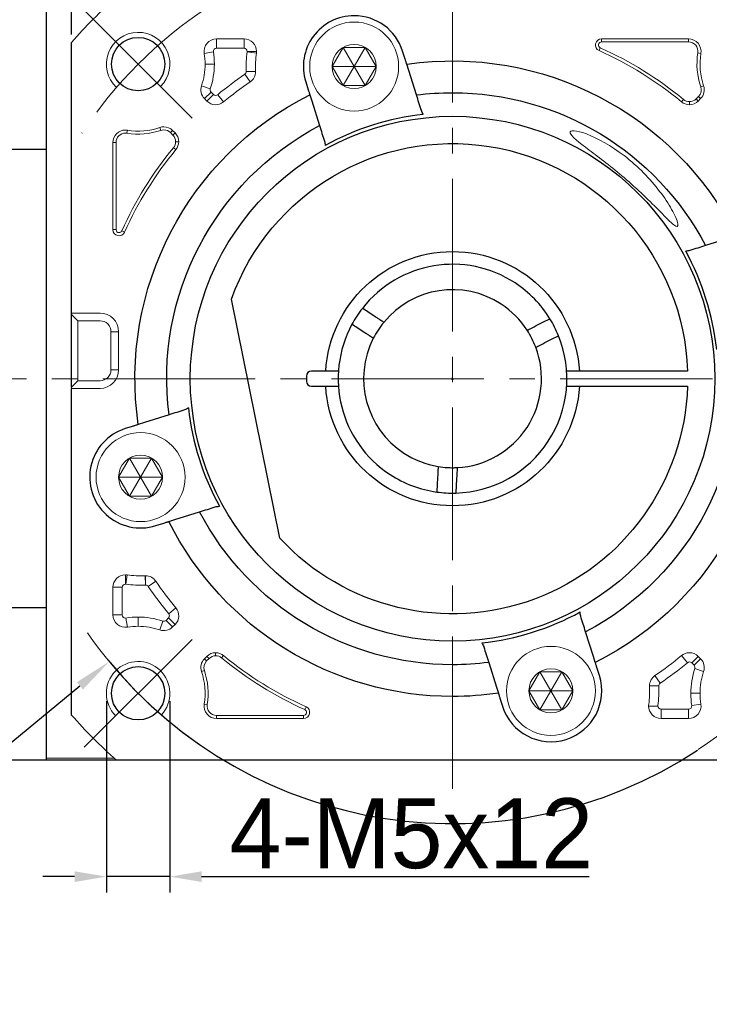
# Model space of a CAD drawing. Header units: millimetres. Extents: x 2035 to 2519, y 1001 to 1341.
# Tile 5 of 9: x 2247 to 2301, y 1225 to 1302. Entities that reach past the tile are written whole.
import ezdxf

# ---------------------------------------------------------------- set-up
doc = ezdxf.new("R2010")
doc.units = ezdxf.units.MM
doc.header["$PDSIZE"] = -5
doc.linetypes.add('点画线', pattern=[18, 12, -2, 2, -2])
doc.layers.get('0').update_dxf_attribs({"lineweight": 18})
doc.layers.get('Defpoints').update_dxf_attribs({"lineweight": 18})
for name, color, linetype, lineweight in [('7中心线层', 7, '点画线', 18), ('尺寸线', 7, 'Continuous', 18), ('尺寸线层', 3, 'Continuous', 18), ('粗实线', 7, 'Continuous', 50), ('细实线', 7, 'Continuous', 18)]:
    doc.layers.add(name, color=color, linetype=linetype, lineweight=lineweight)
doc.styles.add('工程字', font='txt')
doc.dimstyles.new('DIMSTYLE_17', dxfattribs={"dimtxt": 8, "dimasz": 12, "dimexe": 0.18, "dimexo": 0.0625, "dimgap": 0.09, "dimtad": 1, "dimtih": 1, "dimtoh": 1, "dimdec": 3, "dimdsep": 46, "dimtxsty": 'Standard', "dimblk": '_CAXARROW', "dimcen": 0.09, "dimdle": 24, "dimadec": 0, "dimazin": 0, "dimtfac": 0.7, "dimtdec": 3, "dimtofl": 0, "dimtmove": 0, "dimatfit": 3, "dimfxl": 1, "dimtolj": 1, "dimarcsym": 0})
doc.dimstyles.new('ISO-25', dxfattribs={"dimtxt": 5.5, "dimasz": 1, "dimexe": 1.25, "dimexo": 0.625, "dimtad": 1, "dimtxsty": '工程字', "dimcen": 2.5, "dimdle": 2, "dimadec": 0, "dimazin": 0, "dimtfac": 1, "dimtmove": 0, "dimatfit": 3, "dimfxl": 1, "dimarcsym": 0})
doc.dimstyles.new('副本 ISO-25', dxfattribs={"dimtxt": 5.5, "dimasz": 2.5, "dimexe": 1.25, "dimexo": 0.625, "dimtad": 1, "dimtxsty": '工程字', "dimcen": 2.5, "dimdle": 5, "dimadec": 0, "dimazin": 0, "dimtfac": 1, "dimtmove": 0, "dimatfit": 3, "dimfxl": 1, "dimtolj": 1, "dimarcsym": 0})

# ---------------------------------------------------------------- blocks, each defined once
blk = doc.blocks.new('*D85')
at = {"layer": 'Defpoints', "color": 0}
for p in [(2128.944, 1223.931), (2128.944, 1179.566), (2310.946, 1149.95)]:
    blk.add_point(p, dxfattribs=at)
at = {"layer": '尺寸线层', "color": 0, "lineweight": -2}
for p, q in [((2128.944, 1180.191), (2128.944, 1225.181)), ((2310.946, 1150.575), (2310.946, 1225.181)), ((2307.446, 1223.931), (2132.444, 1223.931))]:
    blk.add_line(p, q, dxfattribs=at)
at = {"layer": '尺寸线层', "color": 0}
for points in [[(2132.444, 1224.514), (2132.444, 1223.348), (2128.944, 1223.931)], [(2307.446, 1223.348), (2307.446, 1224.514), (2310.946, 1223.931)]]:
    blk.add_solid(points, dxfattribs=at)
at = {"layer": '尺寸线层', "color": 0, "insert": (2219.945, 1227.131), "char_height": 4, "attachment_point": 5, "style": '工程字'}
blk.add_mtext('182', dxfattribs=at)
blk = doc.blocks.new('*D107')
at = {"layer": 'Defpoints', "color": 0}
for p in [(2253.694, 1249.201), (2258.694, 1249.201), (2253.694, 1234.778)]:
    blk.add_point(p, dxfattribs=at)
at = {"layer": '尺寸线层', "color": 0, "lineweight": -2}
for p, q in [((2253.694, 1248.576), (2253.694, 1233.528)), ((2258.694, 1248.576), (2258.694, 1233.528)), ((2251.194, 1234.778), (2248.694, 1234.778)), ((2258.694, 1234.778), (2253.694, 1234.778)), ((2261.194, 1234.778), (2291.707, 1234.778))]:
    blk.add_line(p, q, dxfattribs=at)
at = {"layer": '尺寸线层', "color": 0}
for points in [[(2251.194, 1234.361), (2251.194, 1235.194), (2253.694, 1234.778)], [(2261.194, 1235.194), (2261.194, 1234.361), (2258.694, 1234.778)]]:
    blk.add_solid(points, dxfattribs=at)
at = {"layer": '尺寸线层', "color": 0, "insert": (2277.701, 1238.153), "char_height": 5.5, "attachment_point": 5, "style": '工程字'}
blk.add_mtext('\\A1;4-M5x12', dxfattribs=at)
blk = doc.blocks.new('_CAXARROW')
blk.add_hatch(color=0).paths.add_polyline_path([(0, 0), (-1, 0.125), (-1, -0.125)], flags=0)
blk = doc.blocks.new('*D108')
at = {"layer": 'Defpoints', "color": 0}
for p in [(2307.959, 1296.202), (2253.927, 1251.699)]:
    blk.add_point(p, dxfattribs=at)
at = {"layer": '尺寸线层', "color": 0, "linetype": 'Continuous', "lineweight": -2}
for p, q in [((2280.853, 1273.95), (2281.033, 1273.95)), ((2280.943, 1273.86), (2280.943, 1274.04)), ((2234.105, 1235.373), (2251.611, 1249.792)), ((2223.957, 1235.373), (2234.105, 1235.373))]:
    blk.add_line(p, q, dxfattribs=at)
blk.add_arc((2280.943, 1273.95), 35, 219.18124, 303.41935, dxfattribs=at)
at = {"layer": '尺寸线层', "color": 0, "lineweight": -2, "xscale": 3, "yscale": 3, "zscale": 3, "rotation": 39.47590187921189}
blk.add_blockref('_CAXARROW', (2253.927, 1251.699), dxfattribs=at)
at = {"layer": '尺寸线层', "color": 0, "insert": (2228.52, 1238.623), "char_height": 4.5, "attachment_point": 5, "style": '工程字'}
blk.add_mtext('\\A1;∅70', dxfattribs=at)
blk = doc.blocks.new('_FILLED')
at = {"linetype": 'ByBlock'}
blk.add_hatch(color=0, dxfattribs=at).paths.add_polyline_path([(0, 0), (-1, 0.133), (-1, -0.133)], flags=0)
blk = doc.blocks.new('*D109')
at = {"layer": 'Defpoints', "color": 0}
for p in [(2310.943, 1311.998), (2250.943, 1300.408), (2310.943, 1300.408)]:
    blk.add_point(p, dxfattribs=at)
at = {"layer": '尺寸线层', "color": 0, "lineweight": -2}
for p, q in [((2250.943, 1301.033), (2250.943, 1313.248)), ((2310.943, 1301.033), (2310.943, 1313.248)), ((2253.443, 1311.998), (2308.443, 1311.998))]:
    blk.add_line(p, q, dxfattribs=at)
at = {"layer": '尺寸线层', "color": 0}
for points in [[(2253.443, 1312.415), (2253.443, 1311.581), (2250.943, 1311.998)], [(2308.443, 1311.581), (2308.443, 1312.415), (2310.943, 1311.998)]]:
    blk.add_solid(points, dxfattribs=at)
at = {"layer": '尺寸线层', "color": 0, "insert": (2280.943, 1315.373), "char_height": 5.5, "attachment_point": 5, "style": '工程字'}
blk.add_mtext('\\A1;60', dxfattribs=at)
blk = doc.blocks.new('*D111')
at = {"layer": 'Defpoints', "color": 0}
for p in [(2309.935, 1302.942), (2301.449, 1294.456), (2323.243, 1285.284), (2156.412, 1273.95), (2312.331, 1273.95)]:
    blk.add_point(p, dxfattribs=at)
at = {"layer": '尺寸线层', "color": 0, "lineweight": -2}
for p, q in [((2310.377, 1303.384), (2312.793, 1305.8)), ((2312.956, 1273.95), (2325.986, 1273.95))]:
    blk.add_line(p, q, dxfattribs=at)
blk.add_arc((2280.943, 1273.95), 43.792, 3.27132, 41.72868, dxfattribs=at)
at = {"layer": '尺寸线层', "color": 0}
for points in [[(2313.929, 1303.385), (2313.323, 1302.812), (2311.909, 1304.916)], [(2324.248, 1276.437), (2325.081, 1276.461), (2324.736, 1273.95)]]:
    blk.add_solid(points, dxfattribs=at)
at = {"layer": '尺寸线层', "color": 0, "insert": (2324.52, 1292), "char_height": 5.5, "attachment_point": 5, "rotation": 292.5, "style": '工程字'}
blk.add_mtext('\\A1;45%%d', dxfattribs=at)
blk = doc.blocks.new('*D112')
at = {"layer": 'Defpoints', "color": 0}
for p in [(2156.412, 1273.95), (2312.331, 1273.95), (2301.449, 1253.444), (2318.864, 1252.056), (2309.935, 1244.959)]:
    blk.add_point(p, dxfattribs=at)
at = {"layer": '尺寸线层', "color": 0, "lineweight": -2}
for p, q in [((2312.956, 1273.95), (2325.981, 1273.95)), ((2310.377, 1244.517), (2312.79, 1242.104))]:
    blk.add_line(p, q, dxfattribs=at)
blk.add_arc((2280.943, 1273.95), 43.788, 318.27168, 356.72832, dxfattribs=at)
at = {"layer": '尺寸线层', "color": 0}
for points in [[(2325.076, 1271.439), (2324.243, 1271.463), (2324.731, 1273.95)], [(2313.319, 1245.091), (2313.925, 1244.519), (2311.906, 1242.988)]]:
    blk.add_solid(points, dxfattribs=at)
at = {"layer": '尺寸线层', "color": 0, "insert": (2318.28, 1258.485), "char_height": 5.5, "attachment_point": 5, "rotation": 67.5, "style": '工程字'}
blk.add_mtext('\\A1;45%%d', dxfattribs=at)

msp = doc.modelspace()

# ---------------------------------------------------------------- linework, layer by layer
for p, q in [((2262.3637, 1299.9505), (2262.3637, 1300.6807)), ((2264.5316, 1300.6807), (2262.3637, 1300.6807)), ((2264.5316, 1299.9505), (2264.5316, 1300.6807)), ((2299.5227, 1300.6807), (2292.6692, 1300.6807)), ((2292.6692, 1300.44), (2292.6692, 1300.6807)), ((2299.5227, 1300.44), (2299.5227, 1300.6807)), ((2262.3637, 1299.9505), (2264.5316, 1299.9505)), ((2292.5714, 1299.9812), (2292.4733, 1299.7615)), ((2292.6692, 1300.44), (2299.5227, 1300.44)), ((2262.1167, 1299.6601), (2261.3959, 1299.5431)), ((2264.7796, 1299.6661), (2265.5029, 1299.5666)), ((2264.7817, 1299.7002), (2265.5121, 1299.7002)), ((2300.2529, 1299.5817), (2300.4905, 1299.5431)), ((2261.464, 1298.6989), (2262.1942, 1298.6989)), ((2264.6001, 1297.906), (2265.0115, 1297.3029)), ((2264.709, 1298.1241), (2265.4385, 1298.1571)), ((2264.7093, 1298.1128), (2265.4395, 1298.1128)), ((2261.8708, 1296.7559), (2261.18, 1296.9924)), ((2300.4787, 1296.9144), (2300.7064, 1296.9924)), ((2261.9306, 1296.4978), (2261.4143, 1295.9815)), ((2261.4143, 1295.9815), (2261.6032, 1295.7927)), ((2262.1195, 1296.309), (2261.6032, 1295.7927)), ((2262.1195, 1296.309), (2261.9306, 1296.4978)), ((2262.4561, 1296.2931), (2262.9215, 1295.7306)), ((2299.1183, 1295.916), (2298.9649, 1295.7306)), ((2300.3019, 1296.1517), (2300.113, 1295.9629)), ((2300.113, 1295.9629), (2300.2832, 1295.7927)), ((2300.2832, 1295.7927), (2300.4721, 1295.9815)), ((2300.3019, 1296.1517), (2300.4721, 1295.9815)), ((2299.5899, 1295.7462), (2299.5899, 1295.5055)), ((2257.979, 1293.4857), (2257.901, 1293.7134)), ((2255.3117, 1293.2599), (2255.3503, 1293.4975)), ((2258.7417, 1293.3089), (2258.9119, 1293.4791)), ((2258.7417, 1293.3089), (2258.9305, 1293.12)), ((2259.1007, 1293.2902), (2258.9119, 1293.4791)), ((2258.9305, 1293.12), (2259.1007, 1293.2902)), ((2254.2127, 1292.5297), (2254.2127, 1285.6762)), ((2254.4534, 1292.5297), (2254.2127, 1292.5297)), ((2254.4534, 1285.6762), (2254.4534, 1292.5297)), ((2258.9774, 1292.1253), (2259.1628, 1291.9719)), ((2259.1472, 1292.5969), (2259.3879, 1292.5969)), ((2254.4534, 1285.6762), (2254.2127, 1285.6762)), ((2254.9122, 1285.5784), (2255.1319, 1285.4803)), ((2250.9432, 1279.0059), (2250.9432, 1279.1157)), ((2250.9432, 1279.1157), (2251.4432, 1279.1157)), ((2250.9432, 1279.0059), (2251.4432, 1278.5071)), ((2250.9432, 1278.0083), (2250.9432, 1279.0059)), ((2251.4432, 1279.1157), (2253.1932, 1279.1157)), ((2251.4432, 1278.5071), (2253.1932, 1278.5071)), ((2250.9432, 1274.2905), (2250.9432, 1278.0083)), ((2254.0509, 1277.6494), (2254.1607, 1277.6494)), ((2254.0509, 1277.6494), (2254.0509, 1274.6494)), ((2254.6595, 1277.6494), (2254.1607, 1277.6494)), ((2254.6595, 1277.6494), (2254.6595, 1274.6494)), ((2250.9432, 1273.2929), (2250.9432, 1274.2905)), ((2254.0509, 1274.6494), (2254.1607, 1274.6494)), ((2254.6595, 1274.6494), (2254.1607, 1274.6494)), ((2250.9432, 1273.2929), (2251.4432, 1273.7917)), ((2253.1932, 1273.7917), (2251.4432, 1273.7917)), ((2250.9432, 1273.1832), (2250.9432, 1273.2929)), ((2250.9432, 1273.1832), (2251.4432, 1273.1832)), ((2253.1932, 1273.1832), (2251.4432, 1273.1832)), ((2255.1932, 1257.7887), (2255.1932, 1258.519)), ((2255.2273, 1257.7865), (2255.3268, 1258.5099)), ((2256.7693, 1257.716), (2256.7362, 1258.4454)), ((2256.7806, 1257.7163), (2256.7806, 1258.4464)), ((2256.9874, 1257.607), (2257.5905, 1258.0185)), ((2254.2127, 1257.5386), (2254.2127, 1255.3707)), ((2254.9429, 1257.5386), (2254.2127, 1257.5386)), ((2254.9429, 1255.3707), (2254.9429, 1257.5386)), ((2258.6003, 1255.4631), (2259.1628, 1255.9285)), ((2254.9429, 1255.3707), (2254.2127, 1255.3707)), ((2255.2333, 1255.1236), (2255.3503, 1254.4029)), ((2256.1945, 1254.471), (2256.1945, 1255.2011)), ((2258.1375, 1254.8778), (2257.901, 1254.187)), ((2258.5844, 1255.1265), (2258.3956, 1254.9376)), ((2258.3956, 1254.9376), (2258.9119, 1254.4213)), ((2258.5844, 1255.1265), (2259.1007, 1254.6102)), ((2258.9119, 1254.4213), (2259.1007, 1254.6102)), ((2261.6032, 1252.1077), (2261.4143, 1251.9188)), ((2261.5845, 1251.7487), (2261.4143, 1251.9188)), ((2261.5845, 1251.7487), (2261.7734, 1251.9375)), ((2261.7734, 1251.9375), (2261.6032, 1252.1077)), ((2262.2965, 1252.1542), (2262.2965, 1252.3949)), ((2262.7681, 1251.9844), (2262.9215, 1252.1698)), ((2299.4303, 1251.6072), (2298.9649, 1252.1698)), ((2299.7669, 1251.5914), (2300.2832, 1252.1077)), ((2299.9558, 1251.4025), (2300.4721, 1251.9188)), ((2300.4721, 1251.9188), (2300.2832, 1252.1077)), ((2261.4077, 1250.9859), (2261.18, 1250.908)), ((2299.7669, 1251.5914), (2299.9558, 1251.4025)), ((2300.0156, 1251.1445), (2300.7064, 1250.908)), ((2297.2864, 1249.9943), (2296.8749, 1250.5975)), ((2297.1771, 1249.7876), (2296.447, 1249.7876)), ((2300.4224, 1249.2015), (2299.6923, 1249.2015)), ((2261.6335, 1248.3187), (2261.3959, 1248.3573)), ((2269.315, 1247.9191), (2269.4131, 1248.1389)), ((2297.1047, 1248.2002), (2296.3744, 1248.2002)), ((2299.5227, 1247.9499), (2297.3548, 1247.9499)), ((2297.3548, 1247.9499), (2297.3548, 1247.2197)), ((2299.5227, 1247.9499), (2299.5227, 1247.2197)), ((2299.7698, 1248.2403), (2300.4905, 1248.3573)), ((2269.2172, 1247.4604), (2262.3637, 1247.4604)), ((2262.3637, 1247.4604), (2262.3637, 1247.2197)), ((2262.3637, 1247.2197), (2269.2172, 1247.2197)), ((2269.2172, 1247.4604), (2269.2172, 1247.2197)), ((2297.3548, 1247.2197), (2299.5227, 1247.2197)), ((2248.9432, 1244.0972), (2254.3199, 1244.0972)), ((2248.9432, 1243.9502), (2248.9432, 1244.0972))]:
    msp.add_line(p, q)
for centre in [(2273.2, 1298.5084), (2256.385, 1266.207), (2288.6864, 1249.392)]:
    msp.add_circle(centre, 1.7321)
for centre, radius, start, end in [((2256.1945, 1298.6989), 2.5, 315, 227.046713), ((2262.3637, 1299.7002), 0.9805, 90, 189.218623), ((2264.5316, 1299.7002), 0.9805, 0, 90), ((2292.6692, 1300.2002), 0.4805, 90, 245.929385), ((2299.5227, 1299.7002), 0.9805, 350.781377, 90), ((2280.9432, 1273.9502), 28.5102, 50.39475, 65.929385), ((2256.1945, 1298.6989), 5.9997, 0, 9.218623), ((2273.2, 1298.5084), 8.4997, 172.17173, 182.59118), ((2264.5316, 1299.7002), 0.9805, 352.17173, 0), ((2305.6919, 1298.6989), 5.5102, 170.781377, 198.896119), ((2256.1945, 1298.6989), 5.9997, 341.103881, 0), ((2280.9432, 1273.9502), 28.9997, 124.302587, 129.60525), ((2264.459, 1298.1128), 0.9805, 304.302587, 0), ((2264.459, 1298.1128), 0.9805, 0, 2.59118), ((2262.1076, 1296.6748), 0.9805, 161.103881, 225), ((2299.7788, 1296.6748), 0.9805, 315, 18.896119), ((2262.2965, 1296.486), 0.9805, 225, 309.60525), ((2299.5899, 1296.486), 0.9805, 230.39475, 270), ((2299.5899, 1296.486), 0.9805, 270, 315), ((2258.2186, 1292.7858), 0.9805, 90, 108.896119), ((2258.2186, 1292.7858), 0.9805, 45, 90), ((2255.1932, 1292.5297), 0.9805, 90, 180), ((2255.1932, 1292.5297), 0.9805, 80.781377, 90), ((2256.1945, 1298.6989), 5.5102, 260.781377, 288.896119), ((2258.4074, 1292.5969), 0.9805, 0, 45), ((2280.9432, 1273.9502), 28.5102, 140.39475, 155.929385), ((2258.4074, 1292.5969), 0.9805, 320.39475, 0), ((2254.6932, 1285.6762), 0.4805, 180, 335.929385), ((2255.1932, 1257.5386), 0.9805, 90, 180), ((2255.1932, 1257.5386), 0.9805, 82.17173, 90), ((2256.7806, 1257.466), 0.9805, 90, 92.59118), ((2256.7806, 1257.466), 0.9805, 34.302587, 90), ((2256.385, 1266.207), 8.4997, 262.17173, 272.59118), ((2280.9432, 1273.9502), 28.9997, 214.302587, 219.60525), ((2258.4074, 1255.3035), 0.9805, 315, 39.60525), ((2255.1932, 1255.3707), 0.9805, 180, 279.218623), ((2256.1945, 1249.2015), 5.9997, 90, 99.218623), ((2256.1945, 1249.2015), 5.9997, 71.103881, 90), ((2258.2186, 1255.1146), 0.9805, 251.103881, 315), ((2262.1076, 1251.2255), 0.9805, 135, 198.896119), ((2262.2965, 1251.4144), 0.9805, 90, 135), ((2262.2965, 1251.4144), 0.9805, 50.39475, 90), ((2280.9432, 1273.9502), 28.5102, 230.39475, 245.929385), ((2299.5899, 1251.4144), 0.9805, 90, 129.60525), ((2299.5899, 1251.4144), 0.9805, 45, 90), ((2299.7788, 1251.2255), 0.9805, 341.103881, 45), ((2256.1945, 1249.2015), 2.5, 317.046713, 225), ((2256.1945, 1249.2015), 5.5102, 350.781377, 18.896119), ((2280.9432, 1273.9502), 28.9997, 304.302587, 309.60525), ((2305.6919, 1249.2015), 5.9997, 161.103881, 180), ((2297.4274, 1249.7876), 0.9805, 124.302587, 180), ((2297.4274, 1249.7876), 0.9805, 180, 182.59118), ((2288.6864, 1249.392), 8.4997, 352.17173, 2.59118), ((2305.6919, 1249.2015), 5.9997, 180, 189.218623), ((2262.3637, 1248.2002), 0.9805, 170.781377, 270), ((2269.2172, 1247.7002), 0.4805, 270, 65.929385), ((2297.3548, 1248.2002), 0.9805, 172.17173, 180), ((2297.3548, 1248.2002), 0.9805, 180, 270), ((2299.5227, 1248.2002), 0.9805, 270, 9.218623)]:
    msp.add_arc(centre, radius, start, end)
at = {"extrusion": (0, 0, -1)}
for centre, radius, start, end in [((-2299.5227, 1299.7002), 0.7398, 90, 189.218623), ((-2256.1945, 1298.6989), 5.2695, 170.781377, 180), ((-2273.2, 1298.5084), 7.7695, 357.40882, 7.82827), ((-2280.9432, 1273.9502), 28.2695, 114.070615, 129.60525), ((-2305.6919, 1298.6989), 5.2695, 341.103881, 9.218623), ((-2256.1945, 1298.6989), 5.2695, 180, 198.896119), ((-2280.9432, 1273.9502), 28.2695, 50.39475, 55.697413), ((-2299.7788, 1296.6748), 0.7398, 161.103881, 225), ((-2299.5899, 1296.486), 0.7398, 270, 309.60525), ((-2299.5899, 1296.486), 0.7398, 225, 270), ((-2256.1945, 1298.6989), 5.2695, 251.103881, 279.218623), ((-2255.1932, 1292.5297), 0.7398, 0, 90), ((-2255.1932, 1292.5297), 0.7398, 90, 99.218623), ((-2258.2186, 1292.7858), 0.7398, 71.103881, 90), ((-2258.2186, 1292.7858), 0.7398, 90, 135), ((-2258.4074, 1292.5969), 0.7398, 135, 180), ((-2258.4074, 1292.5969), 0.7398, 180, 219.60525), ((-2280.9432, 1273.9502), 28.2695, 24.070615, 39.60525), ((-2253.1932, 1277.6494), 1.4663, 90, 180), ((-2253.1932, 1277.6494), 0.8577, 90, 180), ((-2253.1932, 1274.6494), 1.4663, 180, 270), ((-2253.1932, 1274.6494), 0.8577, 180, 270), ((-2256.385, 1266.207), 7.7695, 267.40882, 277.82827), ((-2280.9432, 1273.9502), 28.2695, 320.39475, 325.697413), ((-2256.1945, 1249.2015), 5.2695, 80.781377, 90), ((-2256.1945, 1249.2015), 5.2695, 90, 108.896119), ((-2262.1076, 1251.2255), 0.7398, 341.103881, 45), ((-2262.2965, 1251.4144), 0.7398, 45, 90), ((-2262.2965, 1251.4144), 0.7398, 90, 129.60525), ((-2280.9432, 1273.9502), 28.2695, 294.070615, 309.60525), ((-2280.9432, 1273.9502), 28.2695, 230.39475, 235.697413), ((-2256.1945, 1249.2015), 5.2695, 161.103881, 189.218623), ((-2305.6919, 1249.2015), 5.2695, 0, 18.896119), ((-2288.6864, 1249.392), 7.7695, 177.40882, 187.82827), ((-2305.6919, 1249.2015), 5.2695, 350.781377, 0), ((-2262.3637, 1248.2002), 0.7398, 270, 9.218623)]:
    msp.add_arc(centre, radius, start, end, dxfattribs=at)
for points, degree in [([(2262.1167, 1299.6601), (2262.1245, 1299.7368), (2262.1402, 1299.8903), (2262.2892, 1299.9305), (2262.3637, 1299.9505)], 3), ([(2264.7817, 1299.7002), (2264.7818, 1299.6888), (2264.7811, 1299.6774), (2264.7796, 1299.6661)], 3), ([(2264.709, 1298.1241), (2264.7093, 1298.1128)], 1), ([(2261.9306, 1296.4978), (2261.9023, 1296.5366), (2261.8456, 1296.6141), (2261.8624, 1296.7086), (2261.8708, 1296.7559)], 3), ([(2255.1932, 1257.7887), (2255.2046, 1257.7888), (2255.216, 1257.788), (2255.2273, 1257.7865)], 3), ([(2256.7693, 1257.716), (2256.7806, 1257.7162)], 1), ([(2299.9558, 1251.4025), (2299.9841, 1251.3638), (2300.0408, 1251.2863), (2300.024, 1251.1917), (2300.0156, 1251.1445)], 3), ([(2297.1774, 1249.7762), (2297.1771, 1249.7876)], 1), ([(2297.1047, 1248.2002), (2297.1046, 1248.2116), (2297.1054, 1248.223), (2297.1069, 1248.2343)], 3)]:
    msp.add_open_spline(points, degree=degree)
for points, knots in [([(2264.5316, 1299.9505), (2264.5993, 1299.9343), (2264.7342, 1299.9022), (2264.7659, 1299.7673), (2264.7817, 1299.7002)], [0, 0, 0, 0, 0.5025738, 1, 1, 1, 1]), ([(2292.5714, 1299.9812), (2292.5282, 1300.0129), (2292.4419, 1300.0762), (2292.42, 1300.2533), (2292.5122, 1300.4062), (2292.6168, 1300.4287), (2292.6692, 1300.44)], [0, 0, 0, 0, 0.2504474, 0.5, 0.7495526, 1, 1, 1, 1]), ([(2264.7093, 1298.1128), (2264.7038, 1298.0717), (2264.6929, 1297.9893), (2264.6311, 1297.9338), (2264.6001, 1297.906)], [0, 0, 0, 0, 0.499116, 1, 1, 1, 1]), ([(2262.4561, 1296.2931), (2262.4027, 1296.2646), (2262.2889, 1296.2038), (2262.1782, 1296.2725), (2262.1195, 1296.309)], [0, 0, 0, 0, 0.4696061, 1, 1, 1, 1]), ([(2294.4432, 1291.5027), (2293.4596, 1292.2592), (2292.35, 1292.8836), (2290.6433, 1293.5225), (2290.13, 1293.5257), (2290.2708, 1293.0328), (2290.8756, 1292.557), (2292.5067, 1291.3269), (2293.4993, 1290.5759), (2294.4432, 1289.7704)], [0, 0, 0, 0, 0.25, 0.25, 0.5, 0.5, 0.75, 0.75, 1, 1, 1, 1]), ([(2294.4432, 1289.7704), (2295.5058, 1288.8637), (2296.4943, 1287.8949), (2297.7178, 1286.6512), (2298.0951, 1286.2613), (2298.6148, 1285.8533), (2298.7319, 1285.8882), (2298.627, 1286.4039), (2298.4379, 1286.8242), (2297.9363, 1287.7155), (2297.6147, 1288.2033), (2296.5041, 1289.6615), (2295.5535, 1290.6488), (2294.4432, 1291.5027)], [0, 0, 0, 0, 0.25, 0.25, 0.375, 0.375, 0.5, 0.5, 0.625, 0.625, 0.75, 0.75, 1, 1, 1, 1]), ([(2254.9122, 1285.5784), (2254.8857, 1285.5405), (2254.8339, 1285.4662), (2254.6781, 1285.4224), (2254.4984, 1285.4945), (2254.4685, 1285.6151), (2254.4534, 1285.6762)], [0, 0, 0, 0, 0.2188245, 0.427987, 0.7104341, 1, 1, 1, 1]), ([(2254.9429, 1257.5386), (2254.9591, 1257.6063), (2254.9912, 1257.7411), (2255.1261, 1257.7729), (2255.1932, 1257.7887)], [0, 0, 0, 0, 0.5025738, 1, 1, 1, 1]), ([(2256.7806, 1257.7163), (2256.8217, 1257.7108), (2256.9041, 1257.6999), (2256.9596, 1257.638), (2256.9874, 1257.607)], [0, 0, 0, 0, 0.499116, 1, 1, 1, 1]), ([(2255.2333, 1255.1236), (2255.22, 1255.1222), (2255.1438, 1255.114), (2254.9896, 1255.1755), (2254.9585, 1255.3056), (2254.9429, 1255.3707)], [0, 0, 0, 0, 0.0952819, 0.5467814, 1, 1, 1, 1]), ([(2258.3956, 1254.9376), (2258.3574, 1254.9102), (2258.3035, 1254.8714), (2258.2097, 1254.8609), (2258.1643, 1254.8715), (2258.1375, 1254.8778)], [0, 0, 0, 0, 0.4976567, 0.7030632, 1, 1, 1, 1]), ([(2258.6003, 1255.4631), (2258.63, 1255.4054), (2258.6894, 1255.2902), (2258.6194, 1255.181), (2258.5844, 1255.1265)], [0, 0, 0, 0, 0.5, 1, 1, 1, 1]), ([(2299.4303, 1251.6072), (2299.488, 1251.637), (2299.6032, 1251.6964), (2299.7124, 1251.6264), (2299.7669, 1251.5914)], [0, 0, 0, 0, 0.5, 1, 1, 1, 1]), ([(2297.1771, 1249.7876), (2297.1826, 1249.8287), (2297.1935, 1249.9111), (2297.2554, 1249.9666), (2297.2864, 1249.9943)], [0, 0, 0, 0, 0.499116, 1, 1, 1, 1]), ([(2269.315, 1247.9191), (2269.3582, 1247.8875), (2269.4445, 1247.8242), (2269.4665, 1247.647), (2269.3742, 1247.4942), (2269.2696, 1247.4717), (2269.2172, 1247.4604)], [0, 0, 0, 0, 0.2504474, 0.5, 0.7495526, 1, 1, 1, 1]), ([(2297.3548, 1247.9499), (2297.2871, 1247.966), (2297.1523, 1247.9982), (2297.1205, 1248.1331), (2297.1047, 1248.2002)], [0, 0, 0, 0, 0.5025738, 1, 1, 1, 1]), ([(2299.7698, 1248.2403), (2299.7619, 1248.1635), (2299.7462, 1248.01), (2299.5972, 1247.9699), (2299.5227, 1247.9499)], [0, 0, 0, 0, 0.500011, 1, 1, 1, 1])]:
    msp.add_open_spline(points, degree=3, knots=knots)
at = {"layer": '7中心线层'}
for p, q in [((2280.9432, 1241.6742), (2280.9432, 1306.8335)), ((2260.4371, 1294.4563), (2251.9518, 1302.9416)), ((2127.4122, 1273.9502), (2312.3307, 1273.9502)), ((2260.4371, 1253.4441), (2251.2447, 1244.2517))]:
    msp.add_line(p, q, dxfattribs=at)
for start, end in [(123.521659, 146.478341), (33.521659, 56.478341), (303.521659, 326.478341), (214.822638, 236.478341)]:
    msp.add_arc((2280.9432, 1273.9502), 35, start, end, dxfattribs=at)
at = {"layer": '尺寸线'}
msp.add_line((2251.4432, 1278.5071), (2251.4432, 1273.7917), dxfattribs=at)
at = {"layer": '粗实线', "linetype": 'Continuous', "lineweight": 30}
for p, q in [((2248.9432, 1303.9502), (2248.9432, 1291.9779)), ((2248.9432, 1303.8031), (2248.9432, 1292.2204)), ((2250.9432, 1273.2929), (2250.9432, 1300.4077)), ((2277.2155, 1299.0752), (2277.0149, 1299.7112)), ((2277.4896, 1298.2056), (2277.3373, 1298.6888)), ((2278.1, 1296.2698), (2277.4896, 1298.2056)), ((2269.3852, 1297.3056), (2269.5857, 1296.6695)), ((2269.7075, 1296.2831), (2269.8599, 1295.7999)), ((2269.8599, 1295.7999), (2270.4702, 1293.8642)), ((2248.9432, 1291.9779), (2230.9436, 1291.9779)), ((2248.9432, 1291.9779), (2248.9432, 1255.9224)), ((2248.9432, 1291.6984), (2248.9432, 1256.202)), ((2302.7929, 1285.0335), (2300.8572, 1284.4232)), ((2267.3504, 1261.4008), (2263.536, 1280.2143)), ((2274.8538, 1278.8245), (2274.2652, 1279.209)), ((2287.5319, 1278.1251), (2288.1591, 1278.4425)), ((2274.0333, 1277.5687), (2273.4448, 1277.9532)), ((2288.2092, 1276.7867), (2288.8364, 1277.1041)), ((2270.9612, 1274.5502), (2269.8432, 1274.5502)), ((2299.4335, 1274.5502), (2290.9252, 1274.5502)), ((2269.4432, 1274.1502), (2269.4432, 1273.7502)), ((2250.9432, 1247.4927), (2250.9432, 1273.1832)), ((2269.8432, 1273.3502), (2270.9612, 1273.3502)), ((2290.9252, 1273.3502), (2299.4335, 1273.3502)), ((2256.6878, 1270.4966), (2256.2046, 1270.3443)), ((2258.6236, 1271.107), (2256.6878, 1270.4966)), ((2255.8182, 1270.2224), (2255.1822, 1270.0219)), ((2279.7667, 1266.2394), (2279.728, 1265.5375)), ((2281.2644, 1266.1568), (2281.2257, 1265.4549)), ((2259.0935, 1262.8669), (2261.0292, 1263.4772)), ((2257.5878, 1262.3921), (2258.2239, 1262.5927)), ((2258.6103, 1262.7145), (2259.0935, 1262.8669)), ((2248.9432, 1255.9224), (2230.9436, 1255.9224)), ((2248.9432, 1255.9224), (2248.9432, 1243.9502)), ((2248.9432, 1255.6799), (2248.9432, 1244.0972)), ((2292.0265, 1252.1005), (2291.4162, 1254.0362)), ((2292.1789, 1251.6173), (2292.0265, 1252.1005)), ((2283.7864, 1251.6306), (2284.3968, 1249.6948)), ((2292.5012, 1250.5948), (2292.3007, 1251.2309)), ((2284.3968, 1249.6948), (2284.5491, 1249.2116)), ((2284.671, 1248.8252), (2284.8715, 1248.1892)), ((2248.9432, 1243.9502), (2230.9436, 1243.9502)), ((2254.4858, 1243.9502), (2248.9432, 1243.9502)), ((2307.4007, 1243.9502), (2254.4857, 1243.9502))]:
    msp.add_line(p, q, dxfattribs=at)
for centre in [(2256.1945, 1298.6989), (2256.1945, 1249.2015)]:
    msp.add_circle(centre, 2.1, dxfattribs=at)
at = {"layer": '粗实线', "linetype": 'Continuous', "lineweight": 30, "extrusion": (0, 0, -1)}
for radius, start, end in [(40, 41.409622, 48.590378), (25, 81.706896, 153.293104), (25, 351.706896, 63.293104), (22.5, 82.740348, 90), (22.5, 90, 152.259652), (20.6414, 270, 90), (20.6414, 90, 270), (22.5, 352.740348, 62.259652), (18.5, 19.791512, 178.141433), (10, 3.439813, 176.560187), (25, 171.706896, 243.293104), (22.5, 172.740348, 242.259652), (18.5, 181.858567, 317.285651), (10, 183.439813, 356.560187), (22.5, 270, 332.259652), (25, 270, 333.293104), (22.5, 262.740348, 270), (25, 261.706896, 270), (40, 311.409622, 318.590378)]:
    msp.add_arc((-2280.9432, 1273.9502), radius, start, end, dxfattribs=at)
at = {"layer": '粗实线', "linetype": 'Continuous', "lineweight": 30}
for centre, radius, start, end in [((2273.2, 1298.5084), 4, 90, 197.5), ((2273.2, 1298.5084), 4, 17.5, 90), ((2280.9432, 1273.9502), 20.9162, 96.317702, 118.682298), ((2280.9432, 1273.9502), 20.9162, 6.317702, 28.682298), ((2280.9432, 1273.9502), 9, 56.84238, 142.062189), ((2280.9432, 1273.9502), 9, 31.622572, 56.84238), ((2280.9432, 1273.9502), 7, 56.84238, 140.691741), ((2280.9432, 1273.9502), 7, 32.99302, 56.84238), ((2280.9432, 1273.9502), 9, 142.061948, 151.622258), ((2280.9432, 1273.9502), 9, 151.622572, 236.84238), ((2280.9432, 1273.9502), 9, 22.062552, 31.622862), ((2280.9432, 1273.9502), 9, 271.622572, 22.062189), ((2280.9432, 1273.9502), 7, 152.99302, 236.84238), ((2280.9432, 1273.9502), 7, 272.99302, 20.691741), ((2269.8432, 1274.1502), 0.4, 90, 180), ((2269.8432, 1273.7502), 0.4, 180, 270), ((2280.9432, 1273.9502), 20.9162, 186.317702, 208.682298), ((2256.385, 1266.207), 4, 107.5, 287.5), ((2280.9432, 1273.9502), 7, 236.84238, 260.691741), ((2280.9432, 1273.9502), 9, 236.84238, 262.062189), ((2280.9432, 1273.9502), 9, 262.063596, 271.621213), ((2280.9432, 1273.9502), 20.9162, 276.317702, 298.682298), ((2288.6864, 1249.392), 4, 197.500017, 17.5)]:
    msp.add_arc(centre, radius, start, end, dxfattribs=at)
for points, knots in [([(2277.3375, 1298.688), (2277.3361, 1298.6924), (2277.3347, 1298.6968), (2277.3261, 1298.7241), (2277.3195, 1298.7452), (2277.3028, 1298.7981), (2277.2925, 1298.8307), (2277.2697, 1298.903), (2277.2569, 1298.9438), (2277.2344, 1299.0149), (2277.2249, 1299.0451), (2277.2155, 1299.0752)], [0, 0, 0, 0, 0.2115356, 0.2115356, 0.4229944, 0.4229944, 0.6356664, 0.6356664, 0.8509644, 0.8509644, 1, 1, 1, 1]), ([(2269.5857, 1296.6695), (2269.5995, 1296.6258), (2269.6134, 1296.5816), (2269.6394, 1296.4992), (2269.6518, 1296.4599), (2269.6732, 1296.3919), (2269.6826, 1296.3623), (2269.6969, 1296.317), (2269.7021, 1296.3005), (2269.7048, 1296.2917), (2269.7062, 1296.2873), (2269.7076, 1296.2829)], [0, 0, 0, 0, 0.2183987, 0.2183987, 0.4368728, 0.4368728, 0.6541149, 0.6541149, 0.8686839, 0.8686839, 1, 1, 1, 1]), ([(2275.5289, 1278.3834), (2275.525, 1278.3859), (2275.5141, 1278.3931), (2275.4646, 1278.4254), (2275.4274, 1278.4497), (2275.3341, 1278.5107), (2275.2767, 1278.5482), (2275.1496, 1278.6312), (2275.0781, 1278.6779), (2274.9554, 1278.7581), (2274.9044, 1278.7914), (2274.8538, 1278.8245)], [0, 0, 0, 0, 0.2135041, 0.2135041, 0.4269713, 0.4269713, 0.6410212, 0.6410212, 0.8562277, 0.8562277, 1, 1, 1, 1]), ([(2286.8123, 1277.7609), (2286.8164, 1277.763), (2286.8281, 1277.7689), (2286.8808, 1277.7956), (2286.9205, 1277.8157), (2287.02, 1277.866), (2287.0811, 1277.897), (2287.2166, 1277.9655), (2287.2927, 1278.004), (2287.4235, 1278.0702), (2287.4779, 1278.0977), (2287.5319, 1278.1251)], [0, 0, 0, 0, 0.2135041, 0.2135041, 0.4269713, 0.4269713, 0.6410212, 0.6410212, 0.8562277, 0.8562277, 1, 1, 1, 1]), ([(2274.7085, 1277.1276), (2274.7046, 1277.1301), (2274.6936, 1277.1373), (2274.6442, 1277.1696), (2274.607, 1277.1939), (2274.5137, 1277.2549), (2274.4562, 1277.2924), (2274.3292, 1277.3754), (2274.2577, 1277.4221), (2274.135, 1277.5023), (2274.084, 1277.5356), (2274.0333, 1277.5687)], [0, 0, 0, 0, 0.2135041, 0.2135041, 0.4269713, 0.4269713, 0.6410212, 0.6410212, 0.8562277, 0.8562277, 1, 1, 1, 1]), ([(2287.4896, 1276.4225), (2287.4937, 1276.4246), (2287.5054, 1276.4305), (2287.5581, 1276.4572), (2287.5978, 1276.4773), (2287.6973, 1276.5276), (2287.7585, 1276.5586), (2287.8939, 1276.6271), (2287.97, 1276.6657), (2288.1008, 1276.7319), (2288.1552, 1276.7594), (2288.2092, 1276.7867)], [0, 0, 0, 0, 0.2135041, 0.2135041, 0.4269713, 0.4269713, 0.6410212, 0.6410212, 0.8562277, 0.8562277, 1, 1, 1, 1]), ([(2271.9655, 1274.5502), (2271.9609, 1274.5502), (2271.9439, 1274.5502), (2271.8699, 1274.5502), (2271.8142, 1274.5502), (2271.6746, 1274.5502), (2271.5887, 1274.5502), (2271.3989, 1274.5502), (2271.2924, 1274.5502), (2271.1105, 1274.5502), (2271.0356, 1274.5502), (2270.9612, 1274.5502)], [0, 0, 0, 0, 0.2143841, 0.2143841, 0.4287539, 0.4287539, 0.6433501, 0.6433501, 0.8583945, 0.8583945, 1, 1, 1, 1]), ([(2290.9252, 1274.5502), (2290.8129, 1274.5502), (2290.699, 1274.5502), (2290.4871, 1274.5502), (2290.3861, 1274.5502), (2290.2107, 1274.5502), (2290.134, 1274.5502), (2290.0153, 1274.5502), (2289.9716, 1274.5502), (2289.9319, 1274.5502), (2289.9273, 1274.5502), (2289.9227, 1274.5502)], [0, 0, 0, 0, 0.2155949, 0.2155949, 0.4311982, 0.4311982, 0.6466607, 0.6466607, 0.8617206, 0.8617206, 1, 1, 1, 1]), ([(2270.9612, 1273.3502), (2271.0735, 1273.3502), (2271.1874, 1273.3502), (2271.3993, 1273.3502), (2271.5004, 1273.3502), (2271.6757, 1273.3502), (2271.7524, 1273.3502), (2271.8711, 1273.3502), (2271.9148, 1273.3502), (2271.9545, 1273.3502), (2271.9591, 1273.3502), (2271.9637, 1273.3502)], [0, 0, 0, 0, 0.2155949, 0.2155949, 0.4311982, 0.4311982, 0.6466607, 0.6466607, 0.8617206, 0.8617206, 1, 1, 1, 1]), ([(2289.9209, 1273.3502), (2289.9255, 1273.3502), (2289.9425, 1273.3502), (2290.0165, 1273.3502), (2290.0722, 1273.3502), (2290.2118, 1273.3502), (2290.2977, 1273.3502), (2290.4875, 1273.3502), (2290.594, 1273.3502), (2290.7759, 1273.3502), (2290.8508, 1273.3502), (2290.9252, 1273.3502)], [0, 0, 0, 0, 0.2143841, 0.2143841, 0.4287539, 0.4287539, 0.6433501, 0.6433501, 0.8583945, 0.8583945, 1, 1, 1, 1]), ([(2256.2054, 1270.3445), (2256.201, 1270.3431), (2256.1966, 1270.3417), (2256.1693, 1270.3331), (2256.1482, 1270.3265), (2256.0953, 1270.3098), (2256.0627, 1270.2995), (2255.9904, 1270.2767), (2255.9496, 1270.2639), (2255.8785, 1270.2414), (2255.8483, 1270.2319), (2255.8182, 1270.2224)], [0, 0, 0, 0, 0.2115356, 0.2115356, 0.4229944, 0.4229944, 0.6356664, 0.6356664, 0.8509644, 0.8509644, 1, 1, 1, 1]), ([(2279.8111, 1267.0447), (2279.8109, 1267.0401), (2279.8101, 1267.027), (2279.8069, 1266.968), (2279.8044, 1266.9236), (2279.7983, 1266.8123), (2279.7945, 1266.7438), (2279.7862, 1266.5923), (2279.7815, 1266.507), (2279.7734, 1266.3607), (2279.77, 1266.2999), (2279.7667, 1266.2394)], [0, 0, 0, 0, 0.2135041, 0.2135041, 0.4269713, 0.4269713, 0.6410212, 0.6410212, 0.8562277, 0.8562277, 1, 1, 1, 1]), ([(2279.811, 1267.0424), (2280.0596, 1267.0093), (2280.4354, 1266.9594), (2280.9371, 1266.9462), (2281.1869, 1266.9553), (2281.3087, 1266.9597)], [0, 0, 0, 0, 0.5003656, 0.7564876, 1, 1, 1, 1]), ([(2281.3088, 1266.962), (2281.3086, 1266.9574), (2281.3079, 1266.9443), (2281.3046, 1266.8853), (2281.3022, 1266.841), (2281.296, 1266.7297), (2281.2922, 1266.6612), (2281.2839, 1266.5096), (2281.2792, 1266.4244), (2281.2711, 1266.278), (2281.2677, 1266.2172), (2281.2644, 1266.1568)], [0, 0, 0, 0, 0.2135041, 0.2135041, 0.4269713, 0.4269713, 0.6410212, 0.6410212, 0.8562277, 0.8562277, 1, 1, 1, 1]), ([(2258.2239, 1262.5927), (2258.2675, 1262.6065), (2258.3118, 1262.6204), (2258.3942, 1262.6464), (2258.4335, 1262.6588), (2258.5014, 1262.6802), (2258.5311, 1262.6896), (2258.5764, 1262.7038), (2258.5929, 1262.709), (2258.6017, 1262.7118), (2258.6061, 1262.7132), (2258.6105, 1262.7146)], [0, 0, 0, 0, 0.2183987, 0.2183987, 0.4368728, 0.4368728, 0.6541149, 0.6541149, 0.8686839, 0.8686839, 1, 1, 1, 1]), ([(2292.3007, 1251.2309), (2292.2869, 1251.2745), (2292.273, 1251.3188), (2292.247, 1251.4012), (2292.2346, 1251.4405), (2292.2132, 1251.5084), (2292.2038, 1251.5381), (2292.1896, 1251.5834), (2292.1844, 1251.5999), (2292.1816, 1251.6087), (2292.1802, 1251.6131), (2292.1788, 1251.6174)], [0, 0, 0, 0, 0.2183987, 0.2183987, 0.4368728, 0.4368728, 0.6541149, 0.6541149, 0.8686839, 0.8686839, 1, 1, 1, 1]), ([(2284.5489, 1249.2123), (2284.5503, 1249.2079), (2284.5517, 1249.2036), (2284.5603, 1249.1762), (2284.5669, 1249.1551), (2284.5836, 1249.1023), (2284.5939, 1249.0697), (2284.6167, 1248.9974), (2284.6295, 1248.9566), (2284.652, 1248.8855), (2284.6615, 1248.8552), (2284.671, 1248.8252)], [0, 0, 0, 0, 0.2115356, 0.2115356, 0.4229944, 0.4229944, 0.6356664, 0.6356664, 0.8509644, 0.8509644, 1, 1, 1, 1])]:
    msp.add_open_spline(points, degree=3, knots=knots, dxfattribs=at)
for points in [[(2278.4884, 1295.0379), (2278.3588, 1295.4489), (2278.2293, 1295.8596), (2278.1, 1296.2698)], [(2278.6416, 1294.7393), (2278.569, 1294.8363), (2278.5205, 1294.9361), (2278.4884, 1295.0379)], [(2270.4702, 1293.8642), (2270.5996, 1293.4539), (2270.7291, 1293.0433), (2270.8587, 1292.6322)], [(2270.8587, 1292.6322), (2270.8907, 1292.5305), (2270.9083, 1292.4209), (2270.9044, 1292.2998)], [(2300.8572, 1284.4232), (2300.4469, 1284.2938), (2300.0363, 1284.1643), (2299.6252, 1284.0347)], [(2299.6252, 1284.0347), (2299.5235, 1284.0026), (2299.4139, 1283.9851), (2299.2928, 1283.989)], [(2274.2652, 1279.209), (2274.1252, 1279.3005), (2273.9851, 1279.392), (2273.8451, 1279.4834)], [(2273.4448, 1277.9532), (2273.3048, 1278.0447), (2273.1647, 1278.1362), (2273.0247, 1278.2277)], [(2275.527, 1278.3846), (2275.2109, 1277.9986), (2274.9331, 1277.5734), (2274.7065, 1277.1289)], [(2288.1591, 1278.4425), (2288.3084, 1278.518), (2288.4576, 1278.5936), (2288.6069, 1278.6691)], [(2287.4917, 1276.4236), (2287.3154, 1276.8903), (2287.086, 1277.3435), (2286.8144, 1277.7619)], [(2288.8364, 1277.1041), (2288.9857, 1277.1796), (2289.135, 1277.2552), (2289.2842, 1277.3307)], [(2259.8555, 1271.4954), (2259.4445, 1271.3658), (2259.0338, 1271.2363), (2258.6236, 1271.107)], [(2260.1541, 1271.6485), (2260.0571, 1271.5759), (2259.9573, 1271.5275), (2259.8555, 1271.4954)], [(2279.728, 1265.5375), (2279.7188, 1265.3705), (2279.7095, 1265.2034), (2279.7003, 1265.0364)], [(2281.2257, 1265.4549), (2281.2165, 1265.2878), (2281.2073, 1265.1208), (2281.198, 1264.9538)], [(2261.0292, 1263.4772), (2261.4395, 1263.6066), (2261.8501, 1263.736), (2262.2612, 1263.8656)], [(2262.2612, 1263.8656), (2262.354, 1263.8949), (2262.4533, 1263.9119), (2262.5619, 1263.9119)], [(2262.5619, 1263.9119), (2262.5724, 1263.9119), (2262.5829, 1263.9118), (2262.5936, 1263.9114)], [(2291.0277, 1255.2682), (2290.9957, 1255.3699), (2290.9781, 1255.4795), (2290.982, 1255.6006)], [(2291.4162, 1254.0362), (2291.2868, 1254.4465), (2291.1574, 1254.8571), (2291.0277, 1255.2682)], [(2283.2449, 1253.1611), (2283.3174, 1253.0641), (2283.3659, 1252.9643), (2283.398, 1252.8625)], [(2283.398, 1252.8625), (2283.5276, 1252.4514), (2283.6571, 1252.0408), (2283.7864, 1251.6306)]]:
    msp.add_open_spline(points, degree=3, dxfattribs=at)
at = {"layer": '细实线', "color": 0}
for p, q in [((2274.0661, 1300.0084), (2272.334, 1297.0084)), ((2274.0661, 1297.0084), (2272.334, 1300.0084)), ((2274.9321, 1298.5084), (2271.468, 1298.5084)), ((2257.251, 1267.707), (2255.519, 1264.707)), ((2257.251, 1264.707), (2255.519, 1267.707)), ((2258.117, 1266.207), (2254.6529, 1266.207)), ((2289.5524, 1250.892), (2287.8204, 1247.892)), ((2289.5524, 1247.892), (2287.8204, 1250.892)), ((2290.4184, 1249.392), (2286.9543, 1249.392))]:
    msp.add_line(p, q, dxfattribs=at)
for points in [[(2271.468, 1298.5084), (2272.334, 1297.0084), (2274.0661, 1297.0084), (2274.9321, 1298.5084), (2274.0661, 1300.0084), (2272.334, 1300.0084)], [(2254.6529, 1266.207), (2255.519, 1264.707), (2257.251, 1264.707), (2258.117, 1266.207), (2257.251, 1267.707), (2255.519, 1267.707)], [(2286.9543, 1249.392), (2287.8204, 1247.892), (2289.5524, 1247.892), (2290.4184, 1249.392), (2289.5524, 1250.892), (2287.8204, 1250.892)]]:
    msp.add_lwpolyline(points, close=True, dxfattribs=at)
for centre in [(2273.2, 1298.5084), (2256.385, 1266.207), (2288.6864, 1249.392)]:
    msp.add_circle(centre, 3.5, dxfattribs=at)

# ---------------------------------------------------------------- dimensions: what is measured, and where the dimension line sits
at = {"layer": '尺寸线层'}
dim = msp.add_linear_dim(base=(2310.9432, 1311.9979), p1=(2250.9432, 1300.4077), p2=(2310.9432, 1300.4077), dimstyle='副本 ISO-25', dxfattribs=at)
dim.commit()
dim.dimension.update_dxf_attribs({"geometry": '*D109', "text_midpoint": (2280.9432, 1315.3729)})
for base, line1, line2, picture, middle in [((2323.2434, 1285.2845), ((2301.4493, 1294.4563), (2309.9346, 1302.9416)), ((2156.4122, 1273.9502), (2312.3307, 1273.9502)), '*D111', (2324.5202, 1292.0004)), ((2318.8644, 1252.0564), ((2156.4122, 1273.9502), (2312.3307, 1273.9502)), ((2301.4493, 1253.4441), (2309.9346, 1244.9588)), '*D112', (2318.2796, 1258.485))]:
    dim = msp.add_angular_dim_2l(base=base, line1=line1, line2=line2, dimstyle='副本 ISO-25', dxfattribs=at)
    dim.commit()
    dim.dimension.update_dxf_attribs({"geometry": picture, "text_midpoint": middle})
at = {"layer": '尺寸线层', "linetype": 'Continuous'}
dim = msp.add_diameter_dim_2p(p1=(2307.9594, 1296.2016), p2=(2253.927, 1251.6988), dimstyle='DIMSTYLE_17', override={"dimtxt": 4.5, "dimasz": 3, "dimgap": 1, "dimtxsty": '工程字', "dimtol": 0, "dimldrblk": '_FILLED'}, dxfattribs=at)
dim.commit()
dim.dimension.update_dxf_attribs({"geometry": '*D108', "text_midpoint": (2228.52, 1235.3729), "dimtype": 163})
at = {"layer": '尺寸线层'}
dim = msp.add_linear_dim(base=(2253.6945, 1234.7777), p1=(2258.6945, 1249.2014), p2=(2253.6945, 1249.2014), text='4-M<>x12', dimstyle='副本 ISO-25', override={"dimtxsty": '工程字'}, dxfattribs=at)
dim.commit()
dim.dimension.update_dxf_attribs({"geometry": '*D107', "text_midpoint": (2277.7008, 1234.7777), "dimtype": 160})
dim = msp.add_linear_dim(base=(2128.9436, 1223.9311), p1=(2310.9458, 1149.95), p2=(2128.9436, 1179.566), dimstyle='ISO-25', override={"dimtxt": 4, "dimasz": 3.5, "dimgap": 1.2}, dxfattribs=at)
dim.commit()
dim.dimension.update_dxf_attribs({"geometry": '*D85', "text_midpoint": (2219.9447, 1227.1311)})

doc.saveas('drawing.dxf')
